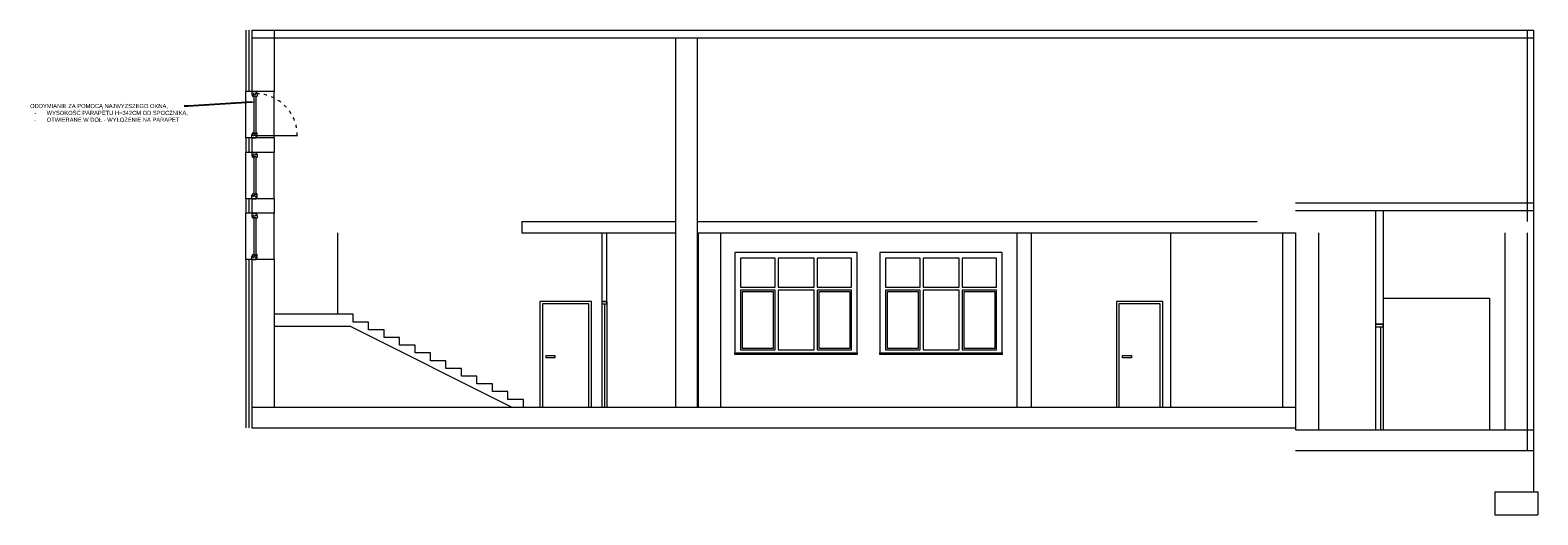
# Model space of a CAD drawing. Header units: millimetres. Extents: x 6506 to 39690, y 4581 to 25261.
# Tile 5 of 27: x 12864 to 15785, y 15424 to 16364. Entities that reach past the tile are written whole.
import ezdxf
from ezdxf import colors
from ezdxf.entities.mleader import LeaderData, LeaderLine
from ezdxf.math import Vec2, Vec3

# ---------------------------------------------------------------- set-up
doc = ezdxf.new("R2010")
doc.units = ezdxf.units.MM
doc.linetypes.add('ACAD_ISO03W100', pattern=[30, 12, -18])
doc.layers.get('0').update_dxf_attribs({"color": 251, "lineweight": 5})
for name, color, linetype, lineweight in [('A_DZIAŁOWA', 251, 'Continuous', 5), ('A_DZIAŁOWA_PROJEKTOWANE', 251, 'Continuous', 5), ('A_IZOLEACJA TERMI_PROJEKTOWANA', 251, 'Continuous', 5), ('A_KONST_ISTNIEJĄCE', 251, 'Continuous', 5), ('A_STOLARKA OKIENNA', 251, 'Continuous', 5), ('A_WIDOK', 251, 'Continuous', 5), ('A_ŚCIANY NOWOPROJEKTOWANE', 251, 'Continuous', 5)]:
    doc.layers.add(name, color=color, linetype=linetype, lineweight=lineweight)
doc.styles.get("Standard").update_dxf_attribs({"font": 'arial.ttf'})
doc.linetypes.add('BATTING', pattern='A,0.0001,-0.1,[134,ltypeshp.shx,S=0.1,R=0,X=-0.1,Y=0],-0.2,[134,ltypeshp.shx,S=0.1,R=180,X=0.1,Y=0],-0.1', length=0.4001)

# ---------------------------------------------------------------- blocks, each defined once
blk = doc.blocks.new('*U70')
for p, q in [((-28, 0), (-28, -8)), ((-28, 0), (-21.3, 0)), ((-28, 0), (-28, -8)), ((-21.3, 0), (-20.7, -1.6)), ((55.3, 0), (54.7, -1.6)), ((62, 0), (55.3, 0)), ((62, 0), (62, -8)), ((-28, -8), (-24.8, -8)), ((-24.8, -8), (-24.8, -9.9)), ((-24.8, -8), (-23.4, -8)), ((-24.8, -9.9), (-18.9, -9.9)), ((-23.8, -2.4), (-20.7, -1.6)), ((-23.8, -3.7), (-23.8, -2.4)), ((-22.4, -3.7), (-23.8, -3.7)), ((-23.4, -8), (-23.4, -6.1)), ((-23.4, -6.1), (-22.4, -6.1)), ((-22.4, -6.1), (-22.4, -3.7)), ((-20.7, -1.6), (-19.9, -1.6)), ((-19.9, -1.6), (-20, -1)), ((-19.2, -8), (-19.2, -3.7)), ((-19.2, -3.7), (-17.6, -3.7)), ((-17.7, -8), (-19.2, -8)), ((-17.7, -9), (-17.7, -8)), ((53.2, -3.7), (51.6, -3.7)), ((51.7, -9), (51.7, -8)), ((51.7, -8), (53.2, -8)), ((58.8, -9.9), (52.9, -9.9)), ((53.2, -8), (53.2, -3.7)), ((53.9, -1.6), (54, -1)), ((54.7, -1.6), (53.9, -1.6)), ((57.8, -2.4), (54.7, -1.6)), ((56.4, -6.1), (56.4, -3.7)), ((56.4, -3.7), (57.8, -3.7)), ((57.4, -6.1), (56.4, -6.1)), ((57.4, -8), (57.4, -6.1)), ((58.8, -8), (57.4, -8)), ((57.8, -3.7), (57.8, -2.4)), ((62, -8), (58.8, -8)), ((58.8, -8), (58.8, -9.9))]:
    blk.add_line(p, q)
blk.add_lwpolyline([(-19.2, -3.7), (53.2, -3.7), (53.2, -8), (-19.2, -8)], close=True)
for centre, radius, start, end in [((-20.1, -3.5), 2.51, 356.8105, 86.8105), ((-19, -8.4), 1.5, 273.3553, 335.6854), ((54.1, -3.5), 2.51, 93.1895, 183.1895), ((53, -8.4), 1.5, 204.3146, 266.6447)]:
    blk.add_arc(centre, radius, start, end)

msp = doc.modelspace()

# ---------------------------------------------------------------- linework, layer by layer
at = {"layer": 'A_DZIAŁOWA', "ltscale": 2}
msp.add_lwpolyline([(13971.3, 15970.9), (13971.3, 15837.9), (13981.3, 15837.9), (13981.3, 15970.9)], dxfattribs=at)
at = {"layer": 'A_DZIAŁOWA_PROJEKTOWANE', "ltscale": 2}
for p, q in [((15470.3, 16013.9), (15470.3, 15793.9)), ((15485.3, 16013.9), (15485.3, 15793.9)), ((15470.3, 15793.9), (15485.3, 15793.9))]:
    msp.add_line(p, q, dxfattribs=at)
at = {"layer": 'A_IZOLEACJA TERMI_PROJEKTOWANA', "ltscale": 14}
for p, q in [((13281.3, 16363.9), (13281.3, 16244.9)), ((13293.3, 16244.9), (13281.3, 16244.9)), ((13281.3, 16154.9), (13281.3, 16126.9)), ((13293.3, 16154.9), (13281.3, 16154.9)), ((13293.3, 16126.9), (13281.3, 16126.9)), ((13281.3, 16036.9), (13281.3, 16008.9)), ((13293.3, 16036.9), (13281.3, 16036.9)), ((13293.3, 16008.9), (13281.3, 16008.9)), ((13281.3, 15918.9), (13281.3, 15592.9)), ((13293.3, 15918.9), (13281.3, 15918.9))]:
    msp.add_line(p, q, dxfattribs=at)
at = {"layer": 'A_IZOLEACJA TERMI_PROJEKTOWANA', "linetype": 'BATTING', "ltscale": 14}
for p, q in [((13287.3, 16363.9), (13287.3, 16244.9)), ((13287.3, 16154.9), (13287.3, 16126.9)), ((13287.3, 16036.9), (13287.3, 16008.9)), ((13287.3, 15918.9), (13287.3, 15592.9))]:
    msp.add_line(p, q, dxfattribs=at)
at = {"layer": 'A_KONST_ISTNIEJĄCE', "ltscale": 2}
for p, q in [((13293.3, 16363.9), (15776.3, 16363.9)), ((13293.3, 16363.9), (13293.3, 16244.9)), ((13336.3, 16363.9), (13336.3, 16244.9)), ((15764.3, 16363.9), (15764.3, 15992.9)), ((15776.3, 16363.9), (15776.3, 15548.9)), ((13293.3, 16348.9), (15776.3, 16348.9)), ((14114.3, 16348.9), (14114.3, 15632.9)), ((14156.3, 16348.9), (14156.3, 15632.9)), ((13336.3, 16244.9), (13293.3, 16244.9)), ((13293.3, 16154.9), (13293.3, 16126.9)), ((13336.3, 16154.9), (13293.3, 16154.9)), ((13336.3, 16126.9), (13293.3, 16126.9)), ((13336.3, 16154.9), (13336.3, 16126.9)), ((13293.3, 16036.9), (13293.3, 16008.9)), ((13336.3, 16036.9), (13293.3, 16036.9)), ((13336.3, 16036.9), (13336.3, 16008.9)), ((15315.3, 16028.9), (15776.3, 16028.9)), ((15315.3, 16013.9), (15776.3, 16013.9)), ((13336.3, 16008.9), (13293.3, 16008.9)), ((13816.3, 15992.9), (14114.3, 15992.9)), ((13816.3, 15992.9), (13816.3, 15970.9)), ((14156.3, 15992.9), (15240.9, 15992.9)), ((13816.3, 15970.9), (14114.3, 15970.9)), ((14156.3, 15970.9), (15315.3, 15970.9)), ((14158.3, 15970.9), (14158.3, 15632.9)), ((14201.3, 15970.9), (14201.3, 15632.9)), ((14775.3, 15970.9), (14775.3, 15632.9)), ((14803.3, 15970.9), (14803.3, 15632.9)), ((15721.3, 15970.9), (15721.3, 15588.9)), ((15764.3, 15970.9), (15764.3, 15548.9)), ((13336.3, 15918.9), (13293.3, 15918.9)), ((13293.3, 15918.9), (13293.3, 15592.9)), ((13336.3, 15918.9), (13336.3, 15632.9)), ((15485.3, 15843.9), (15691.3, 15843.9)), ((15691.3, 15843.9), (15691.3, 15588.9)), ((13484.8, 15789), (13336.3, 15789)), ((13484.8, 15789), (13796.9, 15632.9)), ((13293.3, 15632.9), (15315.3, 15632.9)), ((13293.3, 15592.9), (15315.3, 15592.9)), ((15315.3, 15588.9), (15776.3, 15588.9)), ((15315.3, 15548.9), (15776.3, 15548.9)), ((15702, 15468.9), (15785, 15468.9)), ((15702, 15468.9), (15702, 15423.9)), ((15785, 15468.9), (15785, 15423.9)), ((15702, 15423.9), (15785, 15423.9))]:
    msp.add_line(p, q, dxfattribs=at)
msp.add_lwpolyline([(13819.3, 15632.9), (13819.3, 15647.9), (13789.3, 15647.9), (13789.3, 15662.9), (13759.3, 15662.9), (13759.3, 15677.9), (13729.3, 15677.9), (13729.3, 15692.9), (13699.3, 15692.9), (13699.3, 15707.9), (13669.3, 15707.9), (13669.3, 15722.9), (13639.3, 15722.9), (13639.3, 15737.9), (13609.3, 15737.9), (13609.3, 15752.9), (13579.3, 15752.9), (13579.3, 15767.9), (13549.3, 15767.9), (13549.3, 15782.9), (13519.3, 15782.9), (13519.3, 15797.9), (13489.3, 15797.9), (13489.3, 15812.9), (13336.3, 15812.9)], dxfattribs=at)
at = {"layer": 'A_WIDOK', "ltscale": 2}
for p, q in [((13281.3, 16154.9), (13281.3, 16244.9)), ((13336.3, 16154.9), (13336.3, 16244.9)), ((13281.3, 16036.9), (13281.3, 16126.9)), ((13336.3, 16036.9), (13336.3, 16126.9)), ((13281.3, 15918.9), (13281.3, 16008.9)), ((13336.3, 15918.9), (13336.3, 16008.9)), ((13459.3, 15970.9), (13459.3, 15812.9)), ((15073.3, 15970.9), (15073.3, 15632.9)), ((15360.3, 15970.9), (15360.3, 15588.9)), ((13971.3, 15837.9), (13971.3, 15632.9)), ((13981.3, 15837.9), (13981.3, 15632.9)), ((13976.3, 15832.9), (13976.3, 15632.9)), ((15470.3, 15793.9), (15470.3, 15588.9)), ((15480.3, 15788.9), (15480.3, 15588.9)), ((15485.3, 15793.9), (15485.3, 15588.9)), ((15315.3, 15632.9), (15315.3, 15588.9)), ((15776.3, 15548.9), (15776.3, 15468.9))]:
    msp.add_line(p, q, dxfattribs=at)
at = {"layer": 'A_WIDOK', "ltscale": 0.5}
msp.add_line((13301.3, 16159.5), (13381.3, 16159.5), dxfattribs=at)
at = {"layer": 'A_WIDOK', "ltscale": 2}
for points in [[(14466.3, 15932.9), (14229.3, 15932.9), (14229.3, 15737.9), (14466.3, 15737.9)], [(14240.3, 15865.7), (14306.9, 15865.7), (14306.9, 15921.9), (14240.3, 15921.9)], [(14312.9, 15865.7), (14382.6, 15865.7), (14382.6, 15921.9), (14312.9, 15921.9)], [(14388.6, 15865.7), (14455.3, 15865.7), (14455.3, 15921.9), (14388.6, 15921.9)], [(14747.3, 15932.9), (14510.3, 15932.9), (14510.3, 15737.9), (14747.3, 15737.9)], [(14521.3, 15865.7), (14587.9, 15865.7), (14587.9, 15921.9), (14521.3, 15921.9)], [(14593.9, 15865.7), (14663.6, 15865.7), (14663.6, 15921.9), (14593.9, 15921.9)], [(14669.6, 15865.7), (14736.3, 15865.7), (14736.3, 15921.9), (14669.6, 15921.9)], [(13851.3, 15632.9), (13951.3, 15632.9), (13951.3, 15837.9), (13851.3, 15837.9)], [(13971.3, 15832.9), (13981.3, 15832.9), (13981.3, 15837.9), (13971.3, 15837.9)], [(14306.9, 15859.7), (14240.3, 15859.7), (14240.3, 15743.9), (14306.9, 15743.9)], [(14303.9, 15856.7), (14243.3, 15856.7), (14243.3, 15746.9), (14303.9, 15746.9)], [(14382.6, 15859.7), (14312.9, 15859.7), (14312.9, 15743.9), (14382.6, 15743.9)], [(14455.3, 15859.7), (14388.6, 15859.7), (14388.6, 15743.9), (14455.3, 15743.9)], [(14452.3, 15856.7), (14391.6, 15856.7), (14391.6, 15746.9), (14452.3, 15746.9)], [(14587.9, 15859.7), (14521.3, 15859.7), (14521.3, 15743.9), (14587.9, 15743.9)], [(14584.9, 15856.7), (14524.3, 15856.7), (14524.3, 15746.9), (14584.9, 15746.9)], [(14663.6, 15859.7), (14593.9, 15859.7), (14593.9, 15743.9), (14663.6, 15743.9)], [(14736.3, 15859.7), (14669.6, 15859.7), (14669.6, 15743.9), (14736.3, 15743.9)], [(14733.3, 15856.7), (14672.6, 15856.7), (14672.6, 15746.9), (14733.3, 15746.9)], [(14968.3, 15632.9), (15058.3, 15632.9), (15058.3, 15837.9), (14968.3, 15837.9)], [(13856.3, 15632.9), (13946.3, 15632.9), (13946.3, 15832.9), (13856.3, 15832.9)], [(14973.3, 15632.9), (15053.3, 15632.9), (15053.3, 15832.9), (14973.3, 15832.9)], [(15470.3, 15788.9), (15485.3, 15788.9), (15485.3, 15793.9), (15470.3, 15793.9)], [(13863.2, 15732.9), (13880.5, 15732.9), (13880.5, 15728.2), (13863.2, 15728.2)], [(14229.3, 15737.9), (14466.3, 15737.9), (14466.3, 15734.9), (14229.3, 15734.9)], [(14510.3, 15737.9), (14747.3, 15737.9), (14747.3, 15734.9), (14510.3, 15734.9)], [(14980.2, 15732.9), (14997.5, 15732.9), (14997.5, 15728.2), (14980.2, 15728.2)]]:
    msp.add_lwpolyline(points, close=True, dxfattribs=at)
at = {"layer": 'A_WIDOK', "linetype": 'ACAD_ISO03W100', "ltscale": 0.5}
msp.add_arc((13299.8, 16159.6), 81.4, 359.9462, 88.9818, dxfattribs=at)
at = {"layer": 'A_ŚCIANY NOWOPROJEKTOWANE', "ltscale": 2}
for p, q in [((15290.3, 15970.9), (15290.3, 15632.9)), ((15315.3, 15970.9), (15315.3, 15632.9))]:
    msp.add_line(p, q, dxfattribs=at)

# ---------------------------------------------------------------- block references
at = {"layer": 'A_STOLARKA OKIENNA', "transparency": 33554559, "xscale": -1, "rotation": 90}
for p in [(13293.3, 16216.9), (13293.3, 16098.9), (13293.3, 15980.9)]:
    msp.add_blockref('*U70', p, dxfattribs=at)

# ---------------------------------------------------------------- leaders
at = {"layer": 'A_DZIAŁOWA_PROJEKTOWANE', "ltscale": 2}
ml = msp.add_multileader_mtext('Standard', dxfattribs=at)
ml.set_content('ODDYMIANIE ZA POMOCĄ NAJWYŻSZEGO OKNA, \\P\\pxi-3,l4,t4;-^IWYSOKOŚĆ PARAPETU H=342CM OD SPOCZNIKA,\\P-^IOTWIERANE W DÓŁ - WYŁOŻENIE NA PARAPET', color=256)
ml.set_leader_properties()
ml.build(insert=Vec2(0, 0))
ml.multileader.update_dxf_attribs({"arrow_head_size": 8})
ctx = ml.context
ctx.base_point, ctx.char_height, ctx.arrow_head_size, ctx.plane_origin = Vec3(12861.6, 16216.7), 8, 8, Vec3(13463.2, 16086.5)
notes = []
notes.append((ctx, [(0, (1, 1, 0), (13170, 16216.7), (-1, 0), 8, [(0, [(13301.2, 16224.8)], 0, [])])]))
ctx.mtext.insert, ctx.mtext.width, ctx.mtext.defined_height, ctx.mtext.flow_direction = Vec3(12863.6, 16220.8), 309.191, 68.7, 5
for ctx, leaders in notes:
    for number, flags, end, landing, length, lines in leaders:
        leader = LeaderData()
        leader.index, (leader.has_last_leader_line, leader.has_dogleg_vector, leader.attachment_direction) = number, flags
        leader.last_leader_point, leader.dogleg_vector, leader.dogleg_length = Vec3(end), Vec3(landing), length
        for number, points, colour, breaks in lines:
            line = LeaderLine()
            line.index, line.vertices, line.color, line.breaks = number, Vec3.list(points), colors.encode_raw_color(colour), breaks
            leader.lines.append(line)
        ctx.leaders.append(leader)

doc.saveas('drawing.dxf')
